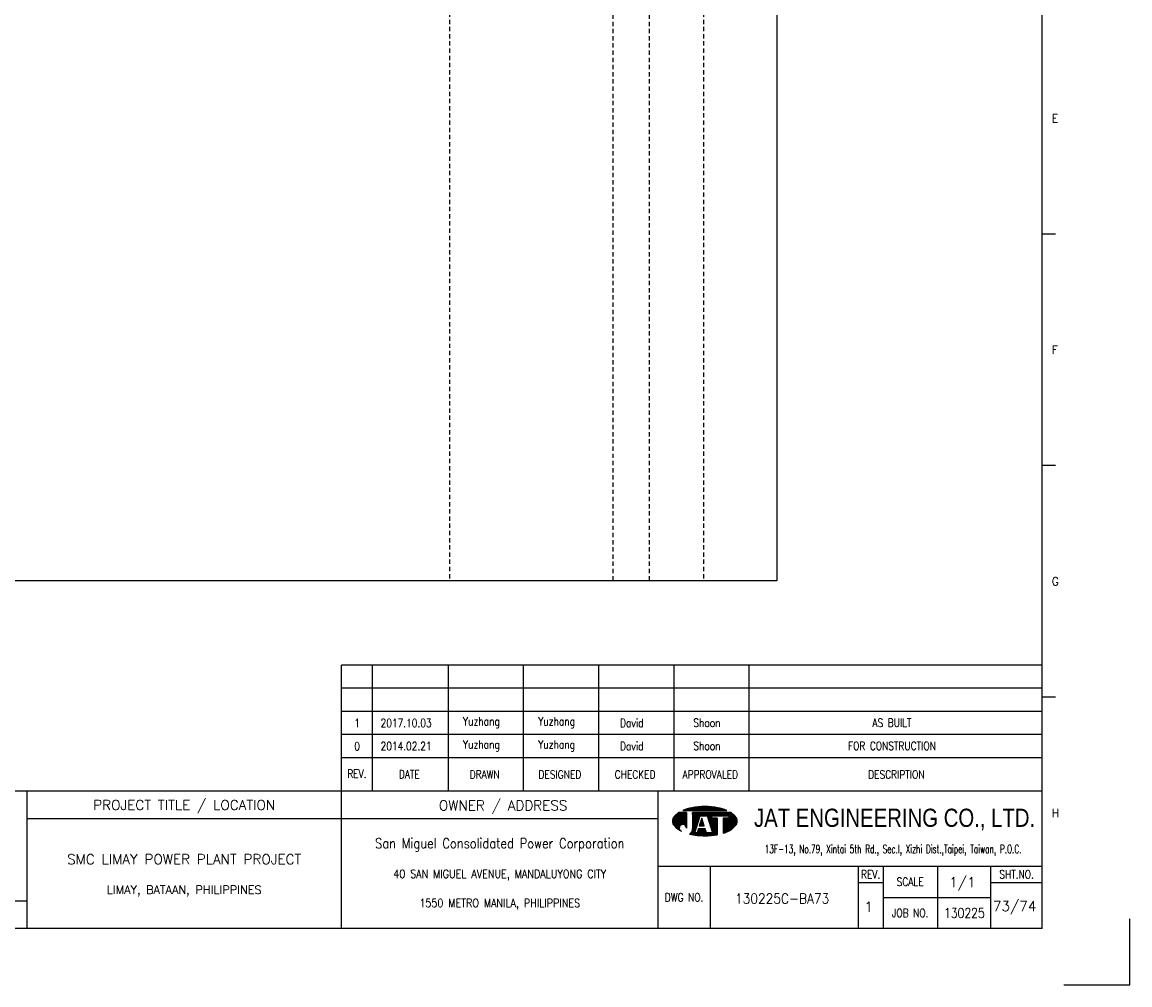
# Model space of a CAD drawing. Extents: x 3147 to 4113, y -124 to 559.
# Tile 3 of 4: x 3728 to 4113, y -124 to 211. Entities that reach past the tile are written whole.
import ezdxf
from ezdxf.enums import TextEntityAlignment as Align

# ---------------------------------------------------------------- set-up
doc = ezdxf.new("R2010")
doc.units = 0
doc.header["$MEASUREMENT"] = 0
doc.linetypes.add('HIDDEN', pattern=[4, 1.5, -1, 1.5])
doc.layers.get('0').update_dxf_attribs({"linetype": 'CONTINUOUS'})
doc.layers.get('Defpoints').update_dxf_attribs({"linetype": 'CONTINUOUS'})
for name, color, linetype in [('B_DIM', 7, 'CONTINUOUS'), ('CON', 4, 'CONTINUOUS'), ('HID', 2, 'HIDDEN'), ('T', 2, 'CONTINUOUS'), ('TEXT', 7, 'CONTINUOUS'), ('圖框CON', 4, 'CONTINUOUS'), ('框線', 6, 'CONTINUOUS')]:
    doc.layers.add(name, color=color, linetype=linetype)
doc.styles.add('AEH', font='simplex', dxfattribs={"width": 0.8, "bigfont": 'ae'})
doc.styles.add('DAYUKP', font='complex', dxfattribs={"bigfont": 'DAYUKP.SHX'})
doc.styles.add('E2', font='simplex.shx', dxfattribs={"height": 2})
doc.styles.add('E3', font='simplex.shx', dxfattribs={"height": 3})
doc.styles.add('ROMANS', font='romans', dxfattribs={"width": 0.8})
doc.styles.add('WMF-Arial0', font='arial.ttf')

# ---------------------------------------------------------------- blocks, each defined once
blk = doc.blocks.new('1880-TITLE_BLK')
at = {"layer": 'TEXT', "color": 2, "linetype": 'Continuous', "style": 'E3'}
for tag, p in [('SCALE', (790.95, 31.17)), ('DWG_NO', (736.41, 26.44)), ('REV', (762.59, 23.97)), ('SHT_NO', (806.74, 23.97))]:
    blk.add_attdef(tag, text='', height=3, dxfattribs=at).set_placement(p, align=Align.MIDDLE)
at = {"layer": 'TEXT', "linetype": 'Continuous', "style": 'E2', "width": 0.6}
for tag, p in [('REV_DATE', (418.65, 19.76)), ('APPR_DATE', (492.93, 19.76))]:
    blk.add_attdef(tag, text='', height=2, dxfattribs=at).set_placement(p, align=Align.MIDDLE_LEFT)
blk = doc.blocks.new('1')
at = {"layer": 'B_DIM'}
for p, q in [((2181.53, 118.11), (1938.08, 118.11)), ((1938.08, 74.29), (1938.08, 118.11)), ((1948.92, 74.29), (1948.92, 118.11)), ((1975.28, 74.29), (1975.28, 118.11)), ((2001.39, 74.29), (2001.39, 118.11)), ((2027.5, 74.29), (2027.5, 118.11)), ((2053.62, 74.29), (2053.62, 118.11)), ((2079.73, 74.29), (2079.73, 118.11)), ((2181.53, 110.07), (1938.08, 110.07)), ((1938.08, 77.93), (1938.08, 104.33)), ((2181.53, 102.03), (1938.08, 102.03)), ((2181.53, 93.99), (1938.08, 93.99)), ((2181.53, 85.95), (1938.08, 85.95))]:
    blk.add_line(p, q, dxfattribs=at)
at = {"layer": 'Defpoints'}
blk.add_lwpolyline([(2189, 7.08), (2211.97, 7.08), (2211.97, 30.05)], dxfattribs=at)
at = {"layer": 'T', "color": 0, "lineweight": -3}
for p, q in [((2053.09, 63.82), (2056.14, 66.87)), ((2053.09, 64.04), (2055.92, 66.87)), ((2053.11, 63.62), (2056.36, 66.87)), ((2053.12, 64.29), (2055.7, 66.87)), ((2053.14, 63.43), (2056.58, 66.87)), ((2053.18, 63.25), (2056.8, 66.87)), ((2053.18, 64.57), (2055.47, 66.87)), ((2053.24, 63.08), (2057.03, 66.87)), ((2053.29, 64.91), (2055.25, 66.87)), ((2053.3, 62.92), (2057.25, 66.87)), ((2053.37, 62.77), (2057.47, 66.87)), ((2053.45, 62.63), (2057.69, 66.87)), ((2053.54, 62.5), (2057.91, 66.86)), ((2053.61, 65.45), (2054.47, 66.31)), ((2053.64, 62.37), (2057.91, 66.64)), ((2053.74, 62.25), (2057.91, 66.42)), ((2053.84, 62.14), (2057.91, 66.2)), ((2053.95, 62.02), (2057.91, 65.98)), ((2054.07, 61.91), (2057.91, 65.75)), ((2054.18, 61.8), (2057.91, 65.53)), ((2056.94, 67.67), (2057.09, 67.82)), ((2057.16, 67.67), (2057.44, 67.95)), ((2057.39, 67.67), (2057.78, 68.07)), ((2057.61, 67.67), (2058.11, 68.18)), ((2057.83, 67.67), (2058.43, 68.27)), ((2058.05, 67.67), (2058.73, 68.35)), ((2058.27, 67.67), (2059.03, 68.43)), ((2058.49, 67.67), (2059.32, 68.49)), ((2058.72, 67.67), (2059.6, 68.55)), ((2058.94, 67.67), (2059.87, 68.6)), ((2059.16, 67.67), (2060.14, 68.65)), ((2059.38, 67.67), (2060.41, 68.7)), ((2059.6, 67.67), (2060.67, 68.74)), ((2059.82, 67.67), (2060.93, 68.77)), ((2060.05, 67.67), (2061.18, 68.81)), ((2060.05, 63.24), (2063.68, 66.87)), ((2060.05, 63.46), (2063.46, 66.87)), ((2060.05, 63.68), (2063.23, 66.87)), ((2060.05, 63.9), (2063.01, 66.87)), ((2060.05, 64.13), (2062.79, 66.87)), ((2060.05, 64.35), (2062.57, 66.87)), ((2060.05, 64.57), (2062.35, 66.87)), ((2060.05, 64.79), (2062.13, 66.87)), ((2060.05, 65.01), (2061.9, 66.87)), ((2060.05, 65.23), (2061.68, 66.87)), ((2060.05, 65.46), (2061.46, 66.87)), ((2060.05, 66.12), (2060.79, 66.87)), ((2060.05, 66.34), (2060.57, 66.87)), ((2060.05, 66.56), (2060.35, 66.87)), ((2060.05, 66.79), (2060.13, 66.87)), ((2060.05, 65.68), (2061.24, 66.87)), ((2060.05, 65.9), (2061.02, 66.87)), ((2060.05, 63.02), (2062.67, 65.64)), ((2060.27, 67.67), (2061.44, 68.84)), ((2060.49, 67.67), (2061.69, 68.87)), ((2060.71, 67.67), (2061.93, 68.89)), ((2060.93, 67.67), (2062.18, 68.91)), ((2061.15, 67.67), (2062.42, 68.93)), ((2061.38, 67.67), (2062.66, 68.95)), ((2061.6, 67.67), (2062.89, 68.97)), ((2061.82, 67.67), (2063.13, 68.98)), ((2062.04, 67.67), (2063.36, 68.99)), ((2062.26, 67.67), (2063.59, 69)), ((2062.48, 67.67), (2063.82, 69)), ((2062.71, 67.67), (2064.04, 69.01)), ((2062.83, 65.8), (2063.9, 66.87)), ((2062.93, 67.67), (2064.27, 69.01)), ((2063.05, 65.8), (2064.12, 66.87)), ((2063.15, 67.67), (2064.49, 69.01)), ((2063.27, 65.8), (2064.34, 66.87)), ((2063.37, 67.67), (2064.71, 69.01)), ((2063.49, 65.8), (2064.56, 66.87)), ((2063.59, 67.67), (2064.92, 69)), ((2063.72, 65.8), (2064.79, 66.87)), ((2063.81, 67.67), (2065.14, 69)), ((2063.94, 65.8), (2065.01, 66.87)), ((2064.04, 67.67), (2065.35, 68.99)), ((2064.16, 65.8), (2065.23, 66.87)), ((2064.26, 67.67), (2065.56, 68.98)), ((2064.38, 65.8), (2065.45, 66.87)), ((2064.48, 67.67), (2065.78, 68.97)), ((2064.6, 65.8), (2065.67, 66.87)), ((2064.7, 67.67), (2065.98, 68.95)), ((2064.82, 65.8), (2065.89, 66.87)), ((2064.92, 67.67), (2066.19, 68.94)), ((2065.05, 65.8), (2066.12, 66.87)), ((2065.14, 67.67), (2066.4, 68.92)), ((2065.16, 65.69), (2066.34, 66.87)), ((2065.22, 65.53), (2066.56, 66.87)), ((2065.27, 65.36), (2066.78, 66.87)), ((2065.32, 65.19), (2067, 66.87)), ((2065.37, 67.67), (2066.6, 68.9)), ((2065.38, 65.02), (2067.22, 66.87)), ((2065.43, 64.85), (2067.45, 66.87)), ((2065.48, 64.69), (2067.67, 66.87)), ((2065.54, 64.52), (2066.74, 65.71)), ((2065.59, 67.67), (2066.8, 68.88)), ((2065.59, 64.35), (2066.74, 65.49)), ((2065.81, 67.67), (2067, 68.86)), ((2066.03, 67.67), (2067.2, 68.84)), ((2066.25, 67.67), (2067.4, 68.82)), ((2066.47, 67.67), (2067.6, 68.79)), ((2066.7, 67.67), (2067.79, 68.77)), ((2066.82, 65.8), (2067.89, 66.87)), ((2066.92, 67.67), (2067.98, 68.74)), ((2067.04, 65.8), (2068.11, 66.87)), ((2067.14, 67.67), (2068.18, 68.71)), ((2067.26, 65.8), (2068.33, 66.87)), ((2067.36, 67.67), (2068.37, 68.68)), ((2067.48, 65.8), (2068.55, 66.87)), ((2067.58, 67.67), (2068.56, 68.64)), ((2067.71, 65.8), (2068.78, 66.87)), ((2067.81, 67.67), (2068.75, 68.61)), ((2067.93, 65.8), (2069, 66.87)), ((2068.03, 67.67), (2068.93, 68.58)), ((2068.15, 65.8), (2069.22, 66.87)), ((2068.25, 67.67), (2069.12, 68.54)), ((2068.37, 65.8), (2069.44, 66.87)), ((2068.47, 67.67), (2069.3, 68.5)), ((2068.59, 65.8), (2069.66, 66.87)), ((2068.69, 67.67), (2069.48, 68.46)), ((2068.81, 65.8), (2069.88, 66.87)), ((2068.91, 67.67), (2069.66, 68.42)), ((2069.04, 65.8), (2070.11, 66.87)), ((2069.14, 67.67), (2069.84, 68.37)), ((2069.26, 65.8), (2070.33, 66.87)), ((2069.36, 67.67), (2070.01, 68.33)), ((2069.48, 65.8), (2070.55, 66.87)), ((2069.58, 67.67), (2070.19, 68.28)), ((2069.7, 65.8), (2070.77, 66.87)), ((2069.8, 67.67), (2070.36, 68.23)), ((2069.92, 65.8), (2070.99, 66.87)), ((2070.02, 67.67), (2070.53, 68.18)), ((2070.14, 65.8), (2071.21, 66.87)), ((2070.24, 67.67), (2070.7, 68.13)), ((2070.37, 65.8), (2071.44, 66.87)), ((2070.47, 67.67), (2070.87, 68.07)), ((2070.59, 65.8), (2071.66, 66.87)), ((2070.69, 67.67), (2071.03, 68.02)), ((2070.75, 63.08), (2074.07, 66.4)), ((2070.75, 62.86), (2074.19, 66.3)), ((2070.75, 62.63), (2074.31, 66.2)), ((2070.75, 62.41), (2074.43, 66.09)), ((2070.75, 62.19), (2074.54, 65.98)), ((2070.75, 61.97), (2074.66, 65.87)), ((2070.75, 61.75), (2074.77, 65.76)), ((2070.75, 61.53), (2074.87, 65.65)), ((2070.75, 61.3), (2074.98, 65.53)), ((2070.81, 65.8), (2071.88, 66.87)), ((2070.91, 67.67), (2071.2, 67.96)), ((2071.03, 65.8), (2072.1, 66.87)), ((2071.13, 67.67), (2071.36, 67.9)), ((2071.25, 65.8), (2072.32, 66.87)), ((2071.35, 67.67), (2071.52, 67.84)), ((2071.47, 65.8), (2072.54, 66.87)), ((2071.57, 67.67), (2071.68, 67.77)), ((2071.7, 65.8), (2072.77, 66.87)), ((2071.8, 67.67), (2071.83, 67.71)), ((2071.92, 65.8), (2072.99, 66.87)), ((2072.14, 65.8), (2073.21, 66.87)), ((2072.36, 65.8), (2073.43, 66.87)), ((2072.58, 65.8), (2073.57, 66.78)), ((2072.62, 65.62), (2073.7, 66.69)), ((2072.62, 65.39), (2073.83, 66.6)), ((2072.62, 65.17), (2073.95, 66.5)), ((2054.29, 61.7), (2057.91, 65.31)), ((2054.41, 61.59), (2057.91, 65.09)), ((2054.53, 61.49), (2057.91, 64.87)), ((2054.65, 61.39), (2057.91, 64.65)), ((2054.78, 61.29), (2055.59, 62.11)), ((2054.9, 61.2), (2055.48, 61.77)), ((2056.12, 62.63), (2057.91, 64.42)), ((2056.46, 62.75), (2057.91, 64.2)), ((2056.7, 62.77), (2057.91, 63.98)), ((2056.9, 62.75), (2057.91, 63.76)), ((2057.08, 62.71), (2057.91, 63.54)), ((2057.23, 62.64), (2057.91, 63.32)), ((2057.37, 62.56), (2057.91, 63.09)), ((2057.5, 62.46), (2057.91, 62.87)), ((2057.61, 62.35), (2057.91, 62.65)), ((2057.7, 62.23), (2057.91, 62.43)), ((2057.79, 62.09), (2057.91, 62.21)), ((2057.85, 61.93), (2057.91, 61.99)), ((2057.89, 61.75), (2057.91, 61.76)), ((2059.09, 59.4), (2061.43, 61.74)), ((2059.86, 60.39), (2061.54, 62.07)), ((2059.98, 60.73), (2061.64, 62.39)), ((2060.03, 61), (2061.74, 62.72)), ((2060.05, 62.8), (2062.57, 65.32)), ((2060.05, 62.57), (2062.47, 64.99)), ((2060.05, 62.35), (2062.36, 64.67)), ((2060.05, 62.13), (2062.26, 64.34)), ((2060.05, 61.91), (2062.16, 64.02)), ((2060.05, 61.69), (2062.05, 63.69)), ((2060.05, 61.46), (2061.95, 63.37)), ((2062.45, 62.32), (2063.71, 63.57)), ((2062.5, 62.58), (2063.65, 63.74)), ((2062.6, 62.91), (2063.6, 63.91)), ((2062.68, 62.32), (2063.76, 63.4)), ((2062.7, 63.23), (2063.55, 64.08)), ((2062.8, 63.56), (2063.49, 64.25)), ((2062.9, 62.32), (2063.81, 63.24)), ((2062.91, 63.88), (2063.44, 64.42)), ((2063.01, 64.2), (2063.39, 64.58)), ((2063.11, 64.53), (2063.33, 64.75)), ((2063.12, 62.32), (2063.87, 63.07)), ((2063.21, 64.85), (2063.28, 64.92)), ((2063.34, 62.32), (2063.92, 62.9)), ((2063.56, 62.32), (2063.97, 62.73)), ((2063.78, 62.32), (2064.03, 62.56)), ((2064.01, 62.32), (2064.08, 62.39)), ((2065.65, 64.18), (2066.74, 65.27)), ((2065.7, 64.01), (2066.74, 65.05)), ((2065.75, 63.84), (2066.9, 65)), ((2065.81, 63.68), (2067.12, 65)), ((2065.86, 63.51), (2067.35, 65)), ((2065.91, 63.34), (2067.57, 65)), ((2065.97, 63.17), (2067.79, 65)), ((2066.02, 63), (2068.01, 65)), ((2066.07, 62.84), (2068.23, 65)), ((2066.13, 62.67), (2068.46, 65)), ((2066.18, 62.5), (2068.61, 64.93)), ((2066.23, 62.33), (2068.61, 64.71)), ((2066.29, 62.16), (2068.61, 64.48)), ((2066.34, 61.99), (2068.61, 64.26)), ((2066.39, 61.83), (2068.61, 64.04)), ((2066.45, 61.66), (2068.61, 63.82)), ((2066.5, 61.49), (2068.61, 63.6)), ((2066.56, 61.32), (2068.61, 63.38)), ((2066.61, 61.15), (2068.61, 63.15)), ((2066.66, 60.99), (2068.61, 62.93)), ((2066.72, 60.82), (2068.61, 62.71)), ((2066.77, 60.65), (2068.61, 62.49)), ((2066.82, 60.48), (2068.61, 62.27)), ((2066.88, 60.31), (2068.61, 62.05)), ((2066.93, 60.14), (2068.61, 61.82)), ((2066.98, 59.98), (2068.61, 61.6)), ((2070.75, 61.08), (2075.08, 65.41)), ((2070.75, 60.86), (2075.17, 65.28)), ((2070.75, 60.64), (2075.25, 65.14)), ((2070.75, 63.96), (2071.78, 65)), ((2070.75, 63.74), (2072, 65)), ((2070.75, 63.52), (2072.22, 65)), ((2070.75, 63.3), (2072.45, 65)), ((2070.75, 64.41), (2071.34, 65)), ((2070.75, 64.19), (2071.56, 65)), ((2070.75, 64.85), (2070.89, 65)), ((2070.75, 64.63), (2071.12, 65)), ((2070.75, 60.42), (2075.33, 64.99)), ((2070.75, 60.2), (2075.39, 64.84)), ((2070.75, 59.97), (2075.45, 64.67)), ((2070.75, 59.75), (2075.5, 64.5)), ((2071.07, 59.85), (2075.53, 64.32)), ((2071.42, 59.97), (2075.56, 64.12)), ((2071.78, 60.12), (2075.57, 63.9)), ((2072.17, 60.28), (2075.55, 63.67)), ((2072.59, 60.48), (2075.51, 63.4)), ((2073.08, 60.75), (2075.42, 63.1)), ((2073.74, 61.19), (2075.24, 62.69)), ((2055.03, 61.11), (2055.46, 61.53)), ((2055.16, 61.01), (2055.47, 61.33)), ((2055.3, 60.93), (2055.52, 61.15)), ((2055.43, 60.84), (2055.59, 60.99)), ((2055.57, 60.76), (2055.67, 60.85)), ((2055.71, 60.67), (2055.76, 60.73)), ((2055.85, 60.59), (2055.88, 60.62)), ((2056, 60.52), (2056, 60.52)), ((2056.14, 60.44), (2056.14, 60.44)), ((2057.91, 61.54), (2057.91, 61.55)), ((2059.28, 59.36), (2061.33, 61.42)), ((2059.46, 59.32), (2061.23, 61.09)), ((2059.64, 59.29), (2061.12, 60.77)), ((2059.83, 59.25), (2061.02, 60.44)), ((2060.02, 59.22), (2060.92, 60.12)), ((2060.05, 61.24), (2060.05, 61.24)), ((2060.21, 59.19), (2060.93, 59.91)), ((2060.4, 59.16), (2061.15, 59.91)), ((2060.59, 59.13), (2061.38, 59.91)), ((2060.78, 59.1), (2061.6, 59.91)), ((2060.98, 59.07), (2063.16, 61.25)), ((2061.17, 59.04), (2063.38, 61.25)), ((2061.37, 59.02), (2063.6, 61.25)), ((2061.57, 59), (2063.82, 61.25)), ((2061.68, 59.99), (2062.94, 61.25)), ((2061.77, 58.97), (2064.04, 61.25)), ((2061.78, 60.32), (2062.71, 61.25)), ((2061.88, 60.64), (2062.49, 61.25)), ((2061.97, 58.95), (2064.27, 61.25)), ((2061.99, 60.96), (2062.27, 61.25)), ((2062.17, 58.94), (2064.45, 61.21)), ((2062.38, 58.92), (2064.51, 61.05)), ((2062.58, 58.9), (2064.56, 60.88)), ((2062.79, 58.89), (2064.61, 60.71)), ((2063, 58.88), (2064.67, 60.54)), ((2063.21, 58.87), (2064.72, 60.37)), ((2063.43, 58.86), (2064.77, 60.2)), ((2063.64, 58.85), (2064.82, 60.03)), ((2063.86, 58.85), (2064.92, 59.91)), ((2064.08, 58.84), (2065.15, 59.91)), ((2064.3, 58.84), (2065.37, 59.91)), ((2064.52, 58.84), (2065.59, 59.91)), ((2064.74, 58.85), (2065.81, 59.91)), ((2064.97, 58.85), (2066.03, 59.91)), ((2065.2, 58.86), (2066.25, 59.91)), ((2065.43, 58.87), (2066.48, 59.91)), ((2065.66, 58.88), (2066.7, 59.91)), ((2065.9, 58.89), (2066.92, 59.91)), ((2066.14, 58.91), (2068.61, 61.38)), ((2066.38, 58.93), (2068.61, 61.16)), ((2066.62, 58.95), (2068.61, 60.94)), ((2066.87, 58.97), (2068.61, 60.72)), ((2067.11, 59), (2068.61, 60.49)), ((2067.37, 59.03), (2068.61, 60.27)), ((2067.62, 59.06), (2068.61, 60.05)), ((2067.88, 59.1), (2068.61, 59.83)), ((2068.14, 59.14), (2068.61, 59.61)), ((2068.4, 59.18), (2068.61, 59.38))]:
    blk.add_line(p, q, dxfattribs=at)
at = {"layer": 'T', "lineweight": -3}
for p, q in [((2057.91, 66.87), (2055.21, 66.87)), ((2056.73, 67.67), (2071.93, 67.67)), ((2057.91, 66.87), (2057.91, 61.52)), ((2073.45, 66.87), (2060.05, 66.87)), ((2060.05, 66.33), (2060.05, 66.87)), ((2060.05, 66.87), (2060.05, 61.23)), ((2060.85, 59.91), (2062.72, 65.8)), ((2062.72, 65.8), (2065.13, 65.8)), ((2063.79, 65.8), (2065.13, 65.8)), ((2065.13, 65.8), (2067, 59.91)), ((2066.74, 65.8), (2072.62, 65.8)), ((2066.74, 65), (2066.74, 65.8)), ((2072.62, 65.8), (2072.62, 65)), ((2061.8, 63.05), (2060.05, 61.24)), ((2063.26, 65), (2062.41, 62.32)), ((2062.41, 62.32), (2064.1, 62.32)), ((2064.1, 62.32), (2063.26, 65)), ((2068.61, 65), (2066.74, 65)), ((2068.61, 65), (2068.61, 59.21)), ((2072.62, 65), (2070.75, 65)), ((2070.75, 65), (2070.75, 59.74)), ((2061.65, 59.91), (2060.85, 59.91)), ((2062.08, 61.25), (2061.65, 59.91)), ((2064.44, 61.25), (2062.08, 61.25)), ((2064.86, 59.91), (2064.44, 61.25)), ((2067, 59.91), (2064.86, 59.91))]:
    blk.add_line(p, q, dxfattribs=at)
for centre, major_axis, start_param, end_param in [((2055.58, 63.92), (1.76, 1.76), 1.614811, 2.356194), ((2059.72, 60.14), (-5.73, 5.73), 6.088179, 6.3272), ((2062.5, 54), (-10.49, 10.49), 5.683021, 5.897183), ((2064.33, 44.23), (-17.52, 17.52), 5.497787, 5.683021), ((2064.33, 44.23), (17.52, 17.52), 0.600164, 0.785398), ((2066.16, 54), (10.49, 10.49), 0.386002, 0.600164), ((2068.93, 60.14), (-5.73, 5.73), 4.668374, 4.907395), ((2073.07, 63.92), (-1.76, 1.76), 3.926991, 4.668374), ((2055.58, 63.92), (-1.76, 1.76), 0.785398, 1.526782), ((2059.72, 67.71), (5.73, 5.73), 3.097578, 3.478972), ((2056.68, 61.54), (-0.868, 0.868), 3.906164, 8.245601), ((2068.93, 67.71), (-5.73, 5.73), 2.781027, 3.185607), ((2073.07, 63.92), (1.76, 1.76), 4.756403, 5.497787), ((2057.88, 61.28), (1.53, 1.53), 4.470635, 5.546585), ((2064.33, 83.62), (17.52, 17.52), 3.710226, 3.926991), ((2064.33, 83.62), (17.52, 17.52), 3.926991, 4.100643), ((2066.16, 73.85), (-10.49, 10.49), 2.670765, 2.781027)]:
    blk.add_ellipse(centre, major_axis=major_axis, ratio=1, start_param=start_param, end_param=end_param, dxfattribs=at)
at = {"layer": '圖框CON'}
for p, q in [((2186.14, 267.8), (2181.53, 267.8)), ((2186.14, 187.4), (2181.53, 187.4)), ((2186.14, 107), (2181.53, 107)), ((2048.1, 48.3), (2181.53, 48.3)), ((2066.14, 48.3), (2066.14, 26.6)), ((2117.55, 48.3), (2117.55, 26.6)), ((2126.28, 48.3), (2126.28, 26.6)), ((2145.25, 26.6), (2145.25, 48.3)), ((2163.72, 26.6), (2163.72, 48.3)), ((2117.55, 42.62), (2126.28, 42.62)), ((2163.72, 42.62), (2181.53, 42.62)), ((2126.28, 37.45), (2163.72, 37.45))]:
    blk.add_line(p, q, dxfattribs=at)
for points in [[(1828.89, 26.6), (1828.89, 74.29)], [(1938.08, 26.6), (1938.08, 74.29)], [(2048.1, 26.6), (2048.1, 74.29)], [(2048.1, 64.75), (1828.89, 64.75)], [(1828.89, 36.15), (1802.67, 36.15), (1651.45, 36.15)]]:
    blk.add_lwpolyline(points, dxfattribs=at)
at = {"layer": '框線'}
for p, q in [((2181.53, 26.6), (2181.53, 669.81)), ((2181.53, 74.29), (1308.62, 74.29)), ((2181.53, 26.6), (1308.62, 26.6))]:
    blk.add_line(p, q, dxfattribs=at)
at = {"style": 'DAYUKP'}
for s, p in [('E', (2184.79, 307.99)), ('F', (2184.79, 227.59)), ('G', (2184.79, 147.19)), ('H', (2184.79, 66.79))]:
    blk.add_text(s, height=2.87, dxfattribs=at).set_placement(p, align=Align.MIDDLE_LEFT)
at = {"style": 'WMF-Arial0', "width": 0.8}
blk.add_text('JAT ENGINEERING CO., LTD.', height=6.3172, dxfattribs=at).set_placement((2130.24, 64.55), align=Align.MIDDLE)
at = {"color": 2, "ltscale": 500, "style": 'ROMANS', "width": 0.85}
blk.add_text('San Miguel Consolidated Power Corporation', height=3.4457, dxfattribs=at).set_placement((1993.09, 56.23), align=Align.MIDDLE_CENTER)
at = {"color": 2, "ltscale": 500, "style": 'ROMANS'}
for s, height, p in [('SMC LIMAY POWER PLANT PROJECT', 3.4457, (1883.48, 50.7)), ('LIMAY, BATAAN, PHILIPPINES', 2.8714, (1883.48, 40.08))]:
    blk.add_text(s, height=height, dxfattribs=at).set_placement(p, align=Align.MIDDLE_CENTER)
at = {"color": 4, "ltscale": 500, "style": 'ROMANS', "width": 0.85}
for s, p in [('40 SAN MIGUEL AVENUE, MANDALUYONG CITY', (1993.09, 45.61)), ('1550 METRO MANILA, PHILIPPINES', (1993.09, 35.51))]:
    blk.add_text(s, height=2.8714, dxfattribs=at).set_placement(p, align=Align.MIDDLE_CENTER)
at = {"layer": 'B_DIM', "style": 'AEH', "width": 0.8}
for s, height, p in [('REV.', 2.871, (1943.45, 80.37)), ('DATE', 2.871, (1961.68, 80.21)), ('DRAWN', 2.871, (1987.87, 80.12)), ('DESIGNED', 2.871, (2013.98, 80.12)), ('CHECKED', 2.871, (2040.1, 80.12)), ('APPROVALED', 2.871, (2066.21, 80.12)), ('DESCRIPTION', 2.8714, (2130.87, 80.12))]:
    blk.add_text(s, height=height, dxfattribs=at).set_placement(p, align=Align.MIDDLE)
at = {"layer": 'HID', "ltscale": 500, "style": 'ROMANS'}
for s, p in [('PROJECT TITLE / LOCATION', (1883.48, 69.28)), ('OWNER / ADDRESS', (1994.25, 69.12))]:
    blk.add_text(s, height=3.4457, dxfattribs=at).set_placement(p, align=Align.MIDDLE)
at = {"layer": 'HID', "color": 7, "style": 'ROMANS', "width": 0.8}
for s, p in [('REV.', (2121.92, 45.46)), ('SHT.NO.', (2172.62, 45.46)), ('SCALE', (2135.64, 42.87)), ('DWG NO.', (2057.12, 37.45)), ('JOB NO.', (2135.64, 32.03))]:
    blk.add_text(s, height=2.871, dxfattribs=at).set_placement(p, align=Align.MIDDLE)
at = {"layer": 'T', "color": 2, "ltscale": 500, "style": 'ROMANS', "width": 0.65}
blk.add_text('13F-13, No.79, Xintai 5th Rd., Sec.I, Xizhi Dist.,Taipei, Taiwan, P.O.C.', height=2.8714, dxfattribs=at).set_placement((2129.74, 52.81), align=Align.CENTER)

msp = doc.modelspace()

# ---------------------------------------------------------------- linework, layer by layer
at = {"layer": 'CON'}
msp.add_lwpolyline([(3276.18, 516.5), (3990.18, 516.5), (3990.18, 16.7), (3276.18, 16.7)], close=True, dxfattribs=at)
at = {"layer": 'HID'}
for p, q in [((3876.43, 516.5), (3876.43, 16.7)), ((3933.13, 515.8), (3933.13, 16.7)), ((3945.73, 515.8), (3945.73, 16.7)), ((3964.63, 516.5), (3964.63, 16.7))]:
    msp.add_line(p, q, dxfattribs=at)

# ---------------------------------------------------------------- block references
msp.add_blockref('1', (1900.8, -130.73))
at = {"layer": 'TEXT', "color": 0}
ref = msp.add_blockref('1880-TITLE_BLK', (3146.14, -124.07), dxfattribs=dict(at, xscale=1.148576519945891, yscale=1.148576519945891, zscale=1.148576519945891))
ref.add_attrib('DWG_NO', '130225C-BA73', dxfattribs={"color": 2, "linetype": 'Continuous', "height": 3.4457, "style": 'E3', "width": 0.9}).set_placement((3991.97, -93.7), align=Align.MIDDLE)
ref.add_attrib('REV', '1', dxfattribs={"color": 2, "linetype": 'Continuous', "height": 3.45, "style": 'E3'}).set_placement((4022.04, -96.54), align=Align.MIDDLE)
ref.add_attrib('SCALE', '1/1', dxfattribs={"color": 2, "linetype": 'Continuous', "height": 3.446, "style": 'E3'}).set_placement((4054.61, -88.28), align=Align.MIDDLE)
ref.add_attrib('SHT_NO', '73/74', dxfattribs={"color": 2, "linetype": 'Continuous', "height": 3.446, "style": 'E3'}).set_placement((4072.75, -96.54), align=Align.MIDDLE)

# ---------------------------------------------------------------- texts
at = {"layer": 'T', "style": 'AEH', "width": 0.8}
for s, height, p in [('Yuzhang', 2.871, (3887.53, -32.64)), ('Yuzhang', 2.871, (3913.65, -32.64)), ('David', 2.871, (3939.76, -32.64)), ('Shoon', 2.871, (3965.87, -32.64)), ('AS BUILT', 2.871, (4030.14, -32.64)), ('1', 2.87, (3844.33, -32.76)), ('2017.10.03', 2.871, (3861.34, -32.72)), ('0', 2.87, (3844.33, -40.8)), ('2014.02.21', 2.871, (3861.34, -40.76)), ('Yuzhang', 2.871, (3887.53, -40.68)), ('Yuzhang', 2.871, (3913.65, -40.68)), ('David', 2.871, (3939.76, -40.68)), ('Shoon', 2.871, (3965.87, -40.68)), ('FOR CONSTRUCTION', 2.8714, (4030.14, -40.68))]:
    msp.add_text(s, height=height, dxfattribs=at).set_placement(p, align=Align.MIDDLE)
at = {"layer": 'TEXT', "color": 2, "style": 'E3', "width": 0.8}
msp.add_text('130225', height=3.446, dxfattribs=at).set_placement((4055.28, -98.7), align=Align.MIDDLE_CENTER)

doc.saveas('drawing.dxf')
